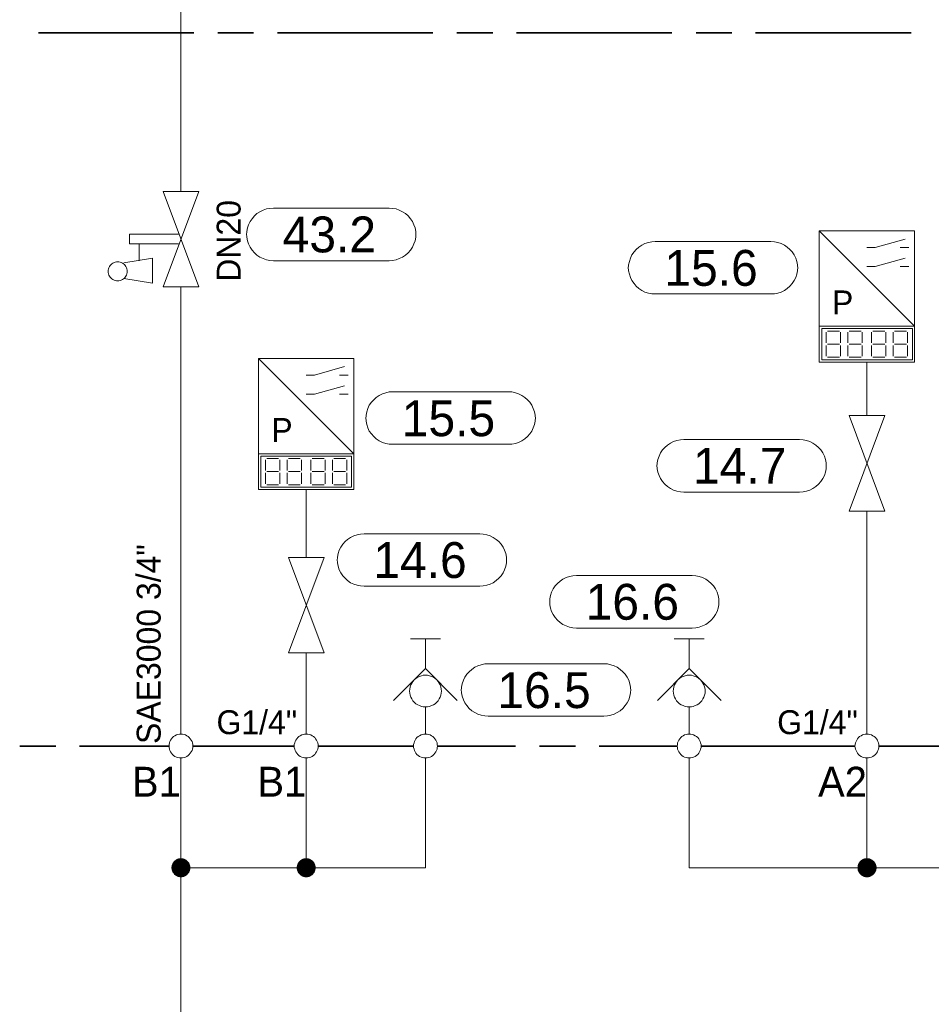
# Model space of a CAD drawing. Header units: millimetres. Extents: x 0 to 203, y 0 to 47.
# Tile 59 of 196: x 6.2 to 9.2, y 33.8 to 37.05. Entities that reach past the tile are written whole.
import ezdxf

# ---------------------------------------------------------------- set-up
doc = ezdxf.new("R2010")
doc.units = ezdxf.units.MM
for name, color, linetype in [('PDF_Geomertry', 7, 'Continuous'), ('PDF_Solid Fills', 7, 'Continuous'), ('PDF_Text', 7, 'Continuous')]:
    doc.layers.add(name, color=color, linetype=linetype)
doc.styles.add('PDF Arial', font='txt')

msp = doc.modelspace()

# ---------------------------------------------------------------- hatches: boundary and pattern name
at = {"layer": 'PDF_Solid Fills', "transparency": 33554559}
for points in [[(6.7299, 34.2526), (6.6988, 34.2526), (6.6993, 34.2568)], [(6.7299, 34.2526), (6.6993, 34.2568), (6.7001, 34.261)], [(6.7299, 34.2526), (6.7001, 34.261), (6.7015, 34.2646)], [(6.7299, 34.2526), (6.7015, 34.2646), (6.7029, 34.2687)], [(6.7299, 34.2526), (6.7029, 34.2687), (6.7057, 34.2721)], [(6.7299, 34.2526), (6.7057, 34.2721), (6.7076, 34.2749)], [(6.7299, 34.2526), (6.7076, 34.2749), (6.7113, 34.2776)], [(6.7299, 34.2526), (6.7113, 34.2776), (6.7146, 34.2799)], [(6.7299, 34.2526), (6.7146, 34.2799), (6.7182, 34.2818)], [(6.7299, 34.2526), (6.7182, 34.2818), (6.7224, 34.2832)], [(6.7299, 34.2526), (6.7224, 34.2832), (6.7265, 34.284)], [(6.7299, 34.2526), (6.7265, 34.284), (6.7299, 34.284)], [(6.7299, 34.2526), (6.734, 34.284), (6.7382, 34.2832)], [(6.7299, 34.2526), (6.7299, 34.284), (6.734, 34.284)], [(6.7299, 34.2526), (6.7382, 34.2832), (6.7424, 34.2818)], [(6.7299, 34.2526), (6.7424, 34.2818), (6.746, 34.2799)], [(6.7299, 34.2526), (6.746, 34.2799), (6.7493, 34.2776)], [(6.7299, 34.2526), (6.7493, 34.2776), (6.7521, 34.2749)], [(6.7299, 34.2526), (6.7521, 34.2749), (6.7549, 34.2721)], [(6.7299, 34.2526), (6.7549, 34.2721), (6.7576, 34.2687)], [(6.7299, 34.2526), (6.7576, 34.2687), (6.759, 34.2646)], [(6.7299, 34.2526), (6.759, 34.2646), (6.7604, 34.261)], [(6.7299, 34.2526), (6.7604, 34.261), (6.7612, 34.2568)], [(6.7299, 34.2526), (6.7612, 34.2568), (6.7618, 34.2526)], [(7.1432, 34.2526), (7.1112, 34.2526), (7.1118, 34.2568)], [(7.1432, 34.2526), (7.1118, 34.2568), (7.1126, 34.261)], [(7.1432, 34.2526), (7.1126, 34.261), (7.114, 34.2646)], [(7.1432, 34.2526), (7.114, 34.2646), (7.1154, 34.2687)], [(7.1432, 34.2526), (7.1154, 34.2687), (7.1182, 34.2721)], [(7.1432, 34.2526), (7.1182, 34.2721), (7.121, 34.2749)], [(7.1432, 34.2526), (7.121, 34.2749), (7.1237, 34.2776)], [(7.1432, 34.2526), (7.1237, 34.2776), (7.1271, 34.2799)], [(7.1432, 34.2526), (7.1271, 34.2799), (7.1307, 34.2818)], [(7.1432, 34.2526), (7.1307, 34.2818), (7.1349, 34.2832)], [(7.1432, 34.2526), (7.1349, 34.2832), (7.139, 34.284)], [(7.1432, 34.2526), (7.139, 34.284), (7.1432, 34.284)], [(7.1432, 34.2526), (7.1465, 34.284), (7.1507, 34.2832)], [(7.1432, 34.2526), (7.1432, 34.284), (7.1465, 34.284)], [(7.1432, 34.2526), (7.1507, 34.2832), (7.1549, 34.2818)], [(7.1432, 34.2526), (7.1549, 34.2818), (7.1585, 34.2799)], [(7.1432, 34.2526), (7.1585, 34.2799), (7.1618, 34.2776)], [(7.1432, 34.2526), (7.1618, 34.2776), (7.1654, 34.2749)], [(7.1432, 34.2526), (7.1654, 34.2749), (7.1674, 34.2721)], [(7.1432, 34.2526), (7.1674, 34.2721), (7.1701, 34.2687)], [(7.1432, 34.2526), (7.1701, 34.2687), (7.1715, 34.2646)], [(7.1432, 34.2526), (7.1715, 34.2646), (7.1729, 34.261)], [(7.1432, 34.2526), (7.1729, 34.261), (7.1737, 34.2568)], [(7.1432, 34.2526), (7.1737, 34.2568), (7.1743, 34.2526)], [(8.9896, 34.2526), (8.9585, 34.2568), (8.959, 34.261)], [(8.9896, 34.2526), (8.9585, 34.2526), (8.9585, 34.2568)], [(8.9896, 34.2526), (8.959, 34.261), (8.9604, 34.2646)], [(8.9896, 34.2526), (8.9604, 34.2646), (8.9626, 34.2687)], [(8.9896, 34.2526), (8.9626, 34.2687), (8.9646, 34.2721)], [(8.9896, 34.2526), (8.9646, 34.2721), (8.9674, 34.2749)], [(8.9896, 34.2526), (8.9674, 34.2749), (8.9701, 34.2776)], [(8.9896, 34.2526), (8.9701, 34.2776), (8.9737, 34.2799)], [(8.9896, 34.2526), (8.9737, 34.2799), (8.9771, 34.2818)], [(8.9896, 34.2526), (8.9771, 34.2818), (8.9812, 34.2832)], [(8.9896, 34.2526), (8.9812, 34.2832), (8.9854, 34.284)], [(8.9896, 34.2526), (8.9854, 34.284), (8.9896, 34.284)], [(8.9896, 34.2526), (8.9937, 34.284), (8.9979, 34.2832)], [(8.9896, 34.2526), (8.9896, 34.284), (8.9937, 34.284)], [(8.9896, 34.2526), (8.9979, 34.2832), (9.0015, 34.2818)], [(8.9896, 34.2526), (9.0015, 34.2818), (9.0049, 34.2799)], [(8.9896, 34.2526), (9.0049, 34.2799), (9.0085, 34.2776)], [(8.9896, 34.2526), (9.0085, 34.2776), (9.0118, 34.2749)], [(8.9896, 34.2526), (9.0118, 34.2749), (9.0146, 34.2721)], [(8.9896, 34.2526), (9.0146, 34.2721), (9.0168, 34.2687)], [(8.9896, 34.2526), (9.0168, 34.2687), (9.0188, 34.2646)], [(8.9896, 34.2526), (9.0188, 34.2646), (9.0201, 34.261)], [(8.9896, 34.2526), (9.0201, 34.261), (9.021, 34.2568)], [(8.9896, 34.2526), (9.021, 34.2568), (9.021, 34.2526)], [(6.7299, 34.2526), (6.6993, 34.2485), (6.6988, 34.2526)], [(6.7299, 34.2526), (6.7001, 34.2443), (6.6993, 34.2485)], [(6.7299, 34.2526), (6.7015, 34.241), (6.7001, 34.2443)], [(6.7299, 34.2526), (6.7029, 34.2368), (6.7015, 34.241)], [(6.7299, 34.2526), (6.7057, 34.234), (6.7029, 34.2368)], [(6.7299, 34.2526), (6.7076, 34.2304), (6.7057, 34.234)], [(6.7299, 34.2526), (6.7113, 34.2276), (6.7076, 34.2304)], [(6.7299, 34.2526), (6.7146, 34.2257), (6.7113, 34.2276)], [(6.7299, 34.2526), (6.7182, 34.2235), (6.7146, 34.2257)], [(6.7299, 34.2526), (6.7224, 34.2221), (6.7182, 34.2235)], [(6.7299, 34.2526), (6.7265, 34.2215), (6.7224, 34.2221)], [(6.7299, 34.2526), (6.7299, 34.2215), (6.7265, 34.2215)], [(6.7299, 34.2526), (6.734, 34.2215), (6.7299, 34.2215)], [(6.7299, 34.2526), (6.7382, 34.2221), (6.734, 34.2215)], [(6.7299, 34.2526), (6.7424, 34.2235), (6.7382, 34.2221)], [(6.7299, 34.2526), (6.746, 34.2257), (6.7424, 34.2235)], [(6.7299, 34.2526), (6.7493, 34.2276), (6.746, 34.2257)], [(6.7299, 34.2526), (6.7521, 34.2304), (6.7493, 34.2276)], [(6.7299, 34.2526), (6.7549, 34.234), (6.7521, 34.2304)], [(6.7299, 34.2526), (6.7576, 34.2368), (6.7549, 34.234)], [(6.7299, 34.2526), (6.759, 34.241), (6.7576, 34.2368)], [(6.7299, 34.2526), (6.7604, 34.2443), (6.759, 34.241)], [(6.7299, 34.2526), (6.7612, 34.2485), (6.7604, 34.2443)], [(6.7299, 34.2526), (6.7618, 34.2526), (6.7612, 34.2485)], [(7.1432, 34.2526), (7.1118, 34.2485), (7.1112, 34.2526)], [(7.1432, 34.2526), (7.1126, 34.2443), (7.1118, 34.2485)], [(7.1432, 34.2526), (7.114, 34.241), (7.1126, 34.2443)], [(7.1432, 34.2526), (7.1154, 34.2368), (7.114, 34.241)], [(7.1432, 34.2526), (7.1182, 34.234), (7.1154, 34.2368)], [(7.1432, 34.2526), (7.121, 34.2304), (7.1182, 34.234)], [(7.1432, 34.2526), (7.1237, 34.2276), (7.121, 34.2304)], [(7.1432, 34.2526), (7.1271, 34.2257), (7.1237, 34.2276)], [(7.1432, 34.2526), (7.1307, 34.2235), (7.1271, 34.2257)], [(7.1432, 34.2526), (7.1349, 34.2221), (7.1307, 34.2235)], [(7.1432, 34.2526), (7.139, 34.2215), (7.1349, 34.2221)], [(7.1432, 34.2526), (7.1432, 34.2215), (7.139, 34.2215)], [(7.1432, 34.2526), (7.1465, 34.2215), (7.1432, 34.2215)], [(7.1432, 34.2526), (7.1507, 34.2221), (7.1465, 34.2215)], [(7.1432, 34.2526), (7.1549, 34.2235), (7.1507, 34.2221)], [(7.1432, 34.2526), (7.1585, 34.2257), (7.1549, 34.2235)], [(7.1432, 34.2526), (7.1618, 34.2276), (7.1585, 34.2257)], [(7.1432, 34.2526), (7.1654, 34.2304), (7.1618, 34.2276)], [(7.1432, 34.2526), (7.1674, 34.234), (7.1654, 34.2304)], [(7.1432, 34.2526), (7.1701, 34.2368), (7.1674, 34.234)], [(7.1432, 34.2526), (7.1715, 34.241), (7.1701, 34.2368)], [(7.1432, 34.2526), (7.1729, 34.2443), (7.1715, 34.241)], [(7.1432, 34.2526), (7.1737, 34.2485), (7.1729, 34.2443)], [(7.1432, 34.2526), (7.1743, 34.2526), (7.1737, 34.2485)], [(8.9896, 34.2526), (8.9585, 34.2485), (8.9585, 34.2526)], [(8.9896, 34.2526), (8.959, 34.2443), (8.9585, 34.2485)], [(8.9896, 34.2526), (8.9604, 34.241), (8.959, 34.2443)], [(8.9896, 34.2526), (8.9626, 34.2368), (8.9604, 34.241)], [(8.9896, 34.2526), (8.9646, 34.234), (8.9626, 34.2368)], [(8.9896, 34.2526), (8.9674, 34.2304), (8.9646, 34.234)], [(8.9896, 34.2526), (8.9701, 34.2276), (8.9674, 34.2304)], [(8.9896, 34.2526), (8.9737, 34.2257), (8.9701, 34.2276)], [(8.9896, 34.2526), (8.9771, 34.2235), (8.9737, 34.2257)], [(8.9896, 34.2526), (8.9812, 34.2221), (8.9771, 34.2235)], [(8.9896, 34.2526), (8.9854, 34.2215), (8.9812, 34.2221)], [(8.9896, 34.2526), (8.9896, 34.2215), (8.9854, 34.2215)], [(8.9896, 34.2526), (8.9937, 34.2215), (8.9896, 34.2215)], [(8.9896, 34.2526), (8.9979, 34.2221), (8.9937, 34.2215)], [(8.9896, 34.2526), (9.0015, 34.2235), (8.9979, 34.2221)], [(8.9896, 34.2526), (9.0049, 34.2257), (9.0015, 34.2235)], [(8.9896, 34.2526), (9.0085, 34.2276), (9.0049, 34.2257)], [(8.9896, 34.2526), (9.0118, 34.2304), (9.0085, 34.2276)], [(8.9896, 34.2526), (9.0146, 34.234), (9.0118, 34.2304)], [(8.9896, 34.2526), (9.0168, 34.2368), (9.0146, 34.234)], [(8.9896, 34.2526), (9.0188, 34.241), (9.0168, 34.2368)], [(8.9896, 34.2526), (9.0201, 34.2443), (9.0188, 34.241)], [(8.9896, 34.2526), (9.021, 34.2485), (9.0201, 34.2443)], [(8.9896, 34.2526), (9.021, 34.2526), (9.021, 34.2485)]]:
    msp.add_hatch(color=256, dxfattribs=at).paths.add_polyline_path(points)

# ---------------------------------------------------------------- linework, layer by layer
at = {"layer": 'PDF_Geomertry', "lineweight": 15}
for points in [[(6.7299, 36.4804), (6.7299, 38.6771)], [(6.7224, 36.3076), (6.5612, 36.3076), (6.5612, 36.3396), (6.7224, 36.3396)], [(8.8321, 36.0368), (8.8321, 35.9188), (9.1465, 35.9188), (9.1465, 36.0368), (8.8321, 36.3513)], [(6.5924, 36.2526), (6.5924, 36.3076)], [(8.9896, 36.2957), (9.0168, 36.2957), (9.1154, 36.3235)], [(9.0993, 36.2957), (9.1271, 36.2957)], [(6.5418, 36.1938), (6.6362, 36.1785), (6.6362, 36.2604), (6.5418, 36.2451)], [(8.9896, 36.2332), (9.0168, 36.2332), (9.1154, 36.2604)], [(9.0993, 36.2332), (9.1271, 36.2332)], [(6.7299, 36.1665), (6.7299, 34.6929)], [(8.8557, 35.9818), (8.8557, 36.0174)], [(8.8599, 36.0207), (8.8993, 36.0207)], [(8.9029, 36.0174), (8.9029, 35.9818)], [(8.9265, 35.9818), (8.9265, 36.0174)], [(8.9307, 36.0207), (8.9701, 36.0207)], [(8.9737, 36.0174), (8.9737, 35.9818)], [(9.0049, 35.9818), (9.0049, 36.0174)], [(9.009, 36.0207), (9.0487, 36.0207)], [(9.0521, 36.0174), (9.0521, 35.9818)], [(9.0757, 35.9818), (9.0757, 36.0174)], [(9.0799, 36.0207), (9.1196, 36.0207)], [(9.1229, 36.0174), (9.1229, 35.9818)], [(8.8557, 35.9382), (8.8557, 35.9735)], [(8.8599, 35.9776), (8.8993, 35.9776)], [(8.9029, 35.9735), (8.9029, 35.9382)], [(8.9265, 35.9382), (8.9265, 35.9735)], [(8.9307, 35.9776), (8.9701, 35.9776)], [(8.9737, 35.9735), (8.9737, 35.9382)], [(9.0049, 35.9382), (9.0049, 35.9735)], [(9.009, 35.9776), (9.0487, 35.9776)], [(9.0521, 35.9735), (9.0521, 35.9382)], [(9.0757, 35.9382), (9.0757, 35.9735)], [(9.0799, 35.9776), (9.1196, 35.9776)], [(9.1229, 35.9735), (9.1229, 35.9382)], [(6.9854, 35.616), (6.9854, 35.4985), (7.3001, 35.4985), (7.3001, 35.616), (6.9854, 35.9304)], [(8.8993, 35.9346), (8.8599, 35.9346)], [(8.9701, 35.9346), (8.9307, 35.9346)], [(8.9896, 35.9188), (8.9896, 35.7424)], [(9.0487, 35.9346), (9.009, 35.9346)], [(9.1196, 35.9346), (9.0799, 35.9346)], [(7.1432, 35.8757), (7.1701, 35.8757), (7.2688, 35.9035)], [(7.2529, 35.8757), (7.2807, 35.8757)], [(7.1432, 35.8124), (7.1701, 35.8124), (7.2688, 35.8401)], [(7.2529, 35.8124), (7.2807, 35.8124)], [(7.009, 35.561), (7.009, 35.5965)], [(7.0132, 35.6007), (7.0521, 35.6007)], [(7.0563, 35.5965), (7.0563, 35.561)], [(7.0799, 35.561), (7.0799, 35.5965)], [(7.084, 35.6007), (7.1229, 35.6007)], [(7.1271, 35.5965), (7.1271, 35.561)], [(7.1585, 35.561), (7.1585, 35.5965)], [(7.1626, 35.6007), (7.2015, 35.6007)], [(7.2057, 35.5965), (7.2057, 35.561)], [(7.2293, 35.561), (7.2293, 35.5965)], [(7.2335, 35.6007), (7.2724, 35.6007)], [(7.2765, 35.5965), (7.2765, 35.561)], [(7.009, 35.5179), (7.009, 35.5535)], [(7.0132, 35.5576), (7.0521, 35.5576)], [(7.0563, 35.5535), (7.0563, 35.5179)], [(7.0799, 35.5179), (7.0799, 35.5535)], [(7.084, 35.5576), (7.1229, 35.5576)], [(7.1271, 35.5535), (7.1271, 35.5179)], [(7.1585, 35.5179), (7.1585, 35.5535)], [(7.1626, 35.5576), (7.2015, 35.5576)], [(7.2057, 35.5535), (7.2057, 35.5179)], [(7.2293, 35.5179), (7.2293, 35.5535)], [(7.2335, 35.5576), (7.2724, 35.5576)], [(7.2765, 35.5535), (7.2765, 35.5179)], [(7.0521, 35.5138), (7.0132, 35.5138)], [(7.1229, 35.5138), (7.084, 35.5138)], [(7.1432, 35.4985), (7.1432, 35.2743)], [(7.2015, 35.5138), (7.1626, 35.5138)], [(7.2724, 35.5138), (7.2335, 35.5138)], [(8.9896, 35.4276), (8.9896, 34.6929)], [(7.4868, 35.0068), (7.5849, 35.0068)], [(7.5354, 34.909), (7.5354, 35.0068)], [(8.3549, 35.0068), (8.4529, 35.0068)], [(8.4043, 34.909), (8.4043, 35.0068)], [(7.1432, 34.9604), (7.1432, 34.6929)], [(7.6404, 34.804), (7.5354, 34.909), (7.4307, 34.804)], [(8.509, 34.804), (8.4043, 34.909), (8.2993, 34.804)], [(7.5354, 34.7826), (7.5354, 34.7521), (7.5354, 34.6929)], [(8.4043, 34.7826), (8.4043, 34.7521), (8.4043, 34.6929)], [(6.7299, 34.6146), (6.7299, 34.2526), (6.7299, 32.6299)], [(6.7299, 34.2526), (7.1432, 34.2526), (7.5354, 34.2526), (7.5354, 34.6146)], [(7.1432, 34.6146), (7.1432, 34.2526)], [(8.4043, 34.6146), (8.4043, 34.2526), (8.9896, 34.2526), (9.6224, 34.2526)], [(8.9896, 34.6146), (8.9896, 34.2526)]]:
    msp.add_lwpolyline(points, dxfattribs=at)
at = {"layer": 'PDF_Geomertry', "lineweight": 35}
for points in [[(6.2612, 37.0035), (6.7729, 37.0035)], [(6.8515, 37.0035), (6.9696, 37.0035)], [(7.0479, 37.0035), (7.5599, 37.0035)], [(7.639, 37.0035), (7.7571, 37.0035)], [(7.8354, 37.0035), (8.3474, 37.0035)], [(8.4265, 37.0035), (8.5446, 37.0035)], [(8.6229, 37.0035), (9.1349, 37.0035)], [(6.1993, 34.6535), (6.3182, 34.6535)], [(6.3965, 34.6535), (6.691, 34.6535)], [(6.7696, 34.6535), (7.1035, 34.6535)], [(7.1821, 34.6535), (7.4965, 34.6535)], [(7.5751, 34.6535), (7.8321, 34.6535)], [(7.9112, 34.6535), (8.0293, 34.6535)], [(8.1076, 34.6535), (8.3646, 34.6535)], [(8.4432, 34.6535), (8.9501, 34.6535)], [(9.0285, 34.6535), (9.5826, 34.6535)]]:
    msp.add_lwpolyline(points, dxfattribs=at)
at = {"layer": 'PDF_Geomertry', "lineweight": 15}
for points in [[(6.6715, 36.1665), (6.789, 36.4804), (6.6715, 36.4804), (6.789, 36.1665), (6.6715, 36.1665)], [(7.416, 36.4257), (7.4271, 36.4249), (7.439, 36.4229), (7.4493, 36.4188), (7.4599, 36.4138), (7.4696, 36.4076), (7.4785, 36.3999), (7.4862, 36.391), (7.4924, 36.3813), (7.4974, 36.3707), (7.5015, 36.3604), (7.5035, 36.3485), (7.5043, 36.3374), (7.5043, 36.341), (7.5035, 36.3299), (7.5015, 36.3179), (7.4974, 36.3076), (7.4924, 36.2971), (7.4862, 36.2874), (7.4785, 36.2785), (7.4696, 36.2707), (7.4599, 36.2646), (7.4493, 36.2596), (7.439, 36.2554), (7.4271, 36.2535), (7.416, 36.2526), (7.0349, 36.2526), (7.0229, 36.2535), (7.0118, 36.2554), (7.0007, 36.2596), (6.9904, 36.2646), (6.9807, 36.2707), (6.9724, 36.2785), (6.9646, 36.2874), (6.9585, 36.2971), (6.9529, 36.3076), (6.9493, 36.3179), (6.9474, 36.3299), (6.9465, 36.341), (6.9465, 36.3374), (6.9474, 36.3485), (6.9493, 36.3604), (6.9529, 36.3707), (6.9585, 36.3813), (6.9646, 36.391), (6.9724, 36.3999), (6.9807, 36.4076), (6.9904, 36.4138), (7.0007, 36.4188), (7.0118, 36.4229), (7.0229, 36.4249), (7.0349, 36.4257), (7.416, 36.4257)], [(8.8321, 36.0368), (9.1465, 36.0368), (9.1465, 36.3513), (8.8321, 36.3513), (8.8321, 36.0368)], [(8.6729, 36.316), (8.6849, 36.3151), (8.696, 36.3124), (8.7071, 36.309), (8.7174, 36.304), (8.7271, 36.2971), (8.7354, 36.2896), (8.7432, 36.2813), (8.7501, 36.2715), (8.7549, 36.261), (8.7585, 36.2499), (8.7612, 36.2388), (8.7618, 36.2271), (8.7618, 36.2313), (8.7612, 36.2193), (8.7585, 36.2082), (8.7549, 36.1971), (8.7501, 36.1868), (8.7432, 36.1771), (8.7354, 36.1688), (8.7271, 36.161), (8.7174, 36.1549), (8.7071, 36.1493), (8.696, 36.1457), (8.6849, 36.1437), (8.6729, 36.1429), (8.2924, 36.1429), (8.2807, 36.1437), (8.2696, 36.1457), (8.2585, 36.1493), (8.2479, 36.1549), (8.2382, 36.161), (8.2293, 36.1688), (8.2224, 36.1771), (8.2154, 36.1868), (8.2104, 36.1971), (8.2071, 36.2082), (8.2043, 36.2193), (8.2035, 36.2313), (8.2035, 36.2271), (8.2043, 36.2388), (8.2071, 36.2499), (8.2104, 36.261), (8.2154, 36.2715), (8.2224, 36.2813), (8.2293, 36.2896), (8.2382, 36.2971), (8.2479, 36.304), (8.2585, 36.309), (8.2696, 36.3124), (8.2807, 36.3151), (8.2924, 36.316), (8.6729, 36.316)], [(6.5535, 36.2174), (6.5529, 36.2215), (6.5521, 36.2257), (6.5507, 36.229), (6.5493, 36.2332), (6.5465, 36.2368), (6.5446, 36.2396), (6.541, 36.2424), (6.5376, 36.2443), (6.534, 36.2465), (6.5299, 36.2479), (6.5257, 36.2485), (6.5224, 36.2485), (6.5182, 36.2485), (6.514, 36.2479), (6.5099, 36.2465), (6.5063, 36.2443), (6.5029, 36.2424), (6.5001, 36.2396), (6.4974, 36.2368), (6.4946, 36.2332), (6.4932, 36.229), (6.4918, 36.2257), (6.491, 36.2215), (6.4904, 36.2174), (6.491, 36.2132), (6.4918, 36.209), (6.4932, 36.2054), (6.4946, 36.2021), (6.4974, 36.1985), (6.5001, 36.1951), (6.5029, 36.1924), (6.5063, 36.1901), (6.5099, 36.1882), (6.514, 36.1868), (6.5182, 36.186), (6.5224, 36.186), (6.5257, 36.186), (6.5299, 36.1868), (6.534, 36.1882), (6.5376, 36.1901), (6.541, 36.1924), (6.5446, 36.1951), (6.5465, 36.1985), (6.5493, 36.2021), (6.5507, 36.2054), (6.5521, 36.209), (6.5529, 36.2132), (6.5535, 36.2174)], [(8.8404, 36.029), (9.139, 36.029), (9.139, 35.9263), (8.8404, 35.9263), (8.8404, 36.029)], [(6.9854, 35.616), (7.3001, 35.616), (7.3001, 35.9304), (6.9854, 35.9304), (6.9854, 35.616)], [(7.809, 35.8207), (7.8201, 35.8201), (7.8321, 35.8174), (7.8424, 35.8137), (7.8529, 35.809), (7.8626, 35.8021), (7.8715, 35.7943), (7.8793, 35.786), (7.8854, 35.7763), (7.8904, 35.766), (7.8946, 35.7549), (7.8965, 35.7437), (7.8974, 35.7318), (7.8974, 35.736), (7.8965, 35.7243), (7.8946, 35.7132), (7.8904, 35.7021), (7.8854, 35.6915), (7.8793, 35.6826), (7.8715, 35.6735), (7.8626, 35.666), (7.8529, 35.6596), (7.8424, 35.654), (7.8321, 35.6507), (7.8201, 35.6485), (7.809, 35.6479), (7.4279, 35.6479), (7.416, 35.6485), (7.4049, 35.6507), (7.3938, 35.654), (7.3835, 35.6596), (7.3737, 35.666), (7.3654, 35.6735), (7.3576, 35.6826), (7.3507, 35.6915), (7.346, 35.7021), (7.3424, 35.7132), (7.3404, 35.7243), (7.339, 35.736), (7.339, 35.7318), (7.3404, 35.7437), (7.3424, 35.7549), (7.346, 35.766), (7.3507, 35.7763), (7.3576, 35.786), (7.3654, 35.7943), (7.3737, 35.8021), (7.3835, 35.809), (7.3938, 35.8137), (7.4049, 35.8174), (7.416, 35.8201), (7.4279, 35.8207), (7.809, 35.8207)], [(8.9307, 35.4276), (9.0487, 35.7424), (8.9307, 35.7424), (9.0487, 35.4276), (8.9307, 35.4276)], [(8.7674, 35.6632), (8.7793, 35.6624), (8.7904, 35.6604), (8.8015, 35.6568), (8.8118, 35.6513), (8.8215, 35.6451), (8.8299, 35.6374), (8.8376, 35.629), (8.8437, 35.6193), (8.8493, 35.609), (8.8529, 35.5979), (8.8549, 35.5868), (8.8557, 35.5749), (8.8557, 35.579), (8.8549, 35.5674), (8.8529, 35.5563), (8.8493, 35.5451), (8.8437, 35.5346), (8.8376, 35.5249), (8.8299, 35.5165), (8.8215, 35.509), (8.8118, 35.5021), (8.8015, 35.4971), (8.7904, 35.4937), (8.7793, 35.4915), (8.7674, 35.4901), (8.3862, 35.4901), (8.3751, 35.4915), (8.3632, 35.4937), (8.3529, 35.4971), (8.3424, 35.5021), (8.3326, 35.509), (8.3237, 35.5165), (8.316, 35.5249), (8.3099, 35.5346), (8.3049, 35.5451), (8.3007, 35.5563), (8.2987, 35.5674), (8.2979, 35.579), (8.2979, 35.5749), (8.2987, 35.5868), (8.3007, 35.5979), (8.3049, 35.609), (8.3099, 35.6193), (8.316, 35.629), (8.3237, 35.6374), (8.3326, 35.6451), (8.3424, 35.6513), (8.3529, 35.6568), (8.3632, 35.6604), (8.3751, 35.6624), (8.3862, 35.6632), (8.7674, 35.6632)], [(6.9938, 35.6082), (7.2924, 35.6082), (7.2924, 35.5063), (6.9938, 35.5063), (6.9938, 35.6082)], [(7.7146, 35.3526), (7.7257, 35.3521), (7.7376, 35.3499), (7.7487, 35.3465), (7.7585, 35.341), (7.7682, 35.3346), (7.7771, 35.3271), (7.7849, 35.3188), (7.791, 35.309), (7.796, 35.2985), (7.8001, 35.2874), (7.8021, 35.2763), (7.8029, 35.2646), (7.8029, 35.2687), (7.8021, 35.2568), (7.8001, 35.2457), (7.796, 35.2346), (7.791, 35.2243), (7.7849, 35.2146), (7.7771, 35.2063), (7.7682, 35.1985), (7.7585, 35.1915), (7.7487, 35.1868), (7.7376, 35.1832), (7.7257, 35.1813), (7.7146, 35.1799), (7.3335, 35.1799), (7.3215, 35.1813), (7.3104, 35.1832), (7.2993, 35.1868), (7.289, 35.1915), (7.2793, 35.1985), (7.271, 35.2063), (7.2632, 35.2146), (7.2571, 35.2243), (7.2515, 35.2346), (7.2479, 35.2457), (7.246, 35.2568), (7.2451, 35.2687), (7.2451, 35.2646), (7.246, 35.2763), (7.2479, 35.2874), (7.2515, 35.2985), (7.2571, 35.309), (7.2632, 35.3188), (7.271, 35.3271), (7.2793, 35.3346), (7.289, 35.341), (7.2993, 35.3465), (7.3104, 35.3499), (7.3215, 35.3521), (7.3335, 35.3526), (7.7146, 35.3526)], [(7.084, 34.9604), (7.2015, 35.2743), (7.084, 35.2743), (7.2015, 34.9604), (7.084, 34.9604)], [(8.414, 35.2151), (8.4257, 35.2146), (8.4368, 35.2124), (8.4479, 35.209), (8.4585, 35.2035), (8.4674, 35.1971), (8.4765, 35.1896), (8.484, 35.1813), (8.4904, 35.1715), (8.496, 35.161), (8.4993, 35.1499), (8.5015, 35.1388), (8.5021, 35.1271), (8.5021, 35.1313), (8.5015, 35.1193), (8.4993, 35.1082), (8.496, 35.0971), (8.4904, 35.0868), (8.484, 35.0771), (8.4765, 35.0688), (8.4674, 35.061), (8.4585, 35.054), (8.4479, 35.0493), (8.4368, 35.0457), (8.4257, 35.0429), (8.414, 35.0424), (8.0326, 35.0424), (8.021, 35.0429), (8.0099, 35.0457), (7.9987, 35.0493), (7.9882, 35.054), (7.9793, 35.061), (7.9701, 35.0688), (7.9626, 35.0771), (7.9562, 35.0868), (7.9507, 35.0971), (7.9474, 35.1082), (7.9451, 35.1193), (7.9446, 35.1313), (7.9446, 35.1271), (7.9451, 35.1388), (7.9474, 35.1499), (7.9507, 35.161), (7.9562, 35.1715), (7.9626, 35.1813), (7.9701, 35.1896), (7.9793, 35.1971), (7.9882, 35.2035), (7.9987, 35.209), (8.0099, 35.2124), (8.021, 35.2146), (8.0326, 35.2151), (8.414, 35.2151)], [(8.1229, 34.9249), (8.1349, 34.9243), (8.146, 34.9215), (8.1571, 34.9179), (8.1674, 34.9132), (8.1771, 34.9063), (8.1854, 34.8985), (8.1932, 34.8901), (8.1993, 34.8804), (8.2049, 34.8701), (8.2085, 34.859), (8.2104, 34.8479), (8.2118, 34.836), (8.2118, 34.8401), (8.2104, 34.8285), (8.2085, 34.8174), (8.2049, 34.8063), (8.1993, 34.7957), (8.1932, 34.7868), (8.1854, 34.7776), (8.1771, 34.7701), (8.1674, 34.7638), (8.1571, 34.7582), (8.146, 34.7549), (8.1349, 34.7526), (8.1229, 34.7521), (7.7418, 34.7521), (7.7307, 34.7526), (7.7187, 34.7549), (7.7085, 34.7582), (7.6979, 34.7638), (7.6882, 34.7701), (7.6793, 34.7776), (7.6715, 34.7868), (7.6654, 34.7957), (7.6604, 34.8063), (7.6562, 34.8174), (7.6543, 34.8285), (7.6535, 34.8401), (7.6535, 34.836), (7.6543, 34.8479), (7.6562, 34.859), (7.6604, 34.8701), (7.6654, 34.8804), (7.6715, 34.8901), (7.6793, 34.8985), (7.6882, 34.9063), (7.6979, 34.9132), (7.7085, 34.9179), (7.7187, 34.9215), (7.7307, 34.9243), (7.7418, 34.9249), (8.1229, 34.9249)], [(7.5882, 34.8346), (7.5876, 34.8415), (7.5863, 34.8485), (7.584, 34.8549), (7.5812, 34.861), (7.5771, 34.8665), (7.5729, 34.8721), (7.5674, 34.8763), (7.5618, 34.8804), (7.5557, 34.8832), (7.5493, 34.8854), (7.5424, 34.8868), (7.5354, 34.8874), (7.5285, 34.8868), (7.5224, 34.8854), (7.5154, 34.8832), (7.5099, 34.8804), (7.5035, 34.8763), (7.4987, 34.8721), (7.4937, 34.8665), (7.4904, 34.861), (7.4876, 34.8549), (7.4849, 34.8485), (7.484, 34.8415), (7.4835, 34.8346), (7.484, 34.8276), (7.4849, 34.8215), (7.4876, 34.8146), (7.4904, 34.809), (7.4937, 34.8026), (7.4987, 34.7979), (7.5035, 34.7929), (7.5099, 34.7896), (7.5154, 34.7868), (7.5224, 34.784), (7.5285, 34.7832), (7.5354, 34.7826), (7.5424, 34.7832), (7.5493, 34.784), (7.5557, 34.7868), (7.5618, 34.7896), (7.5674, 34.7929), (7.5729, 34.7979), (7.5771, 34.8026), (7.5812, 34.809), (7.584, 34.8146), (7.5863, 34.8215), (7.5876, 34.8276), (7.5882, 34.8346)], [(8.4562, 34.8346), (8.4562, 34.8415), (8.4549, 34.8485), (8.4521, 34.8549), (8.4493, 34.861), (8.446, 34.8665), (8.441, 34.8721), (8.4363, 34.8763), (8.4299, 34.8804), (8.4243, 34.8832), (8.4174, 34.8854), (8.4112, 34.8868), (8.4043, 34.8874), (8.3974, 34.8868), (8.3904, 34.8854), (8.384, 34.8832), (8.3779, 34.8804), (8.3724, 34.8763), (8.3668, 34.8721), (8.3626, 34.8665), (8.3585, 34.861), (8.3557, 34.8549), (8.3535, 34.8485), (8.3521, 34.8415), (8.3515, 34.8346), (8.3521, 34.8276), (8.3535, 34.8215), (8.3557, 34.8146), (8.3585, 34.809), (8.3626, 34.8026), (8.3668, 34.7979), (8.3724, 34.7929), (8.3779, 34.7896), (8.384, 34.7868), (8.3904, 34.784), (8.3974, 34.7832), (8.4043, 34.7826), (8.4112, 34.7832), (8.4174, 34.784), (8.4243, 34.7868), (8.4299, 34.7896), (8.4363, 34.7929), (8.441, 34.7979), (8.446, 34.8026), (8.4493, 34.809), (8.4521, 34.8146), (8.4549, 34.8215), (8.4562, 34.8276), (8.4562, 34.8346)], [(6.7696, 34.6535), (6.7696, 34.659), (6.7682, 34.6638), (6.7668, 34.6688), (6.764, 34.6735), (6.7612, 34.6776), (6.7576, 34.6813), (6.7543, 34.6846), (6.7501, 34.6874), (6.7451, 34.6901), (6.7404, 34.6915), (6.7354, 34.6924), (6.7299, 34.6929), (6.7251, 34.6924), (6.7201, 34.6915), (6.7154, 34.6901), (6.7104, 34.6874), (6.7062, 34.6846), (6.7021, 34.6813), (6.6993, 34.6776), (6.696, 34.6735), (6.6938, 34.6688), (6.6924, 34.6638), (6.691, 34.659), (6.691, 34.6535), (6.691, 34.6485), (6.6924, 34.6437), (6.6938, 34.6388), (6.696, 34.634), (6.6993, 34.6299), (6.7021, 34.6257), (6.7062, 34.6221), (6.7104, 34.6193), (6.7154, 34.6174), (6.7201, 34.616), (6.7251, 34.6146), (6.7299, 34.6146), (6.7354, 34.6146), (6.7404, 34.616), (6.7451, 34.6174), (6.7501, 34.6193), (6.7543, 34.6221), (6.7576, 34.6257), (6.7612, 34.6299), (6.764, 34.634), (6.7668, 34.6388), (6.7682, 34.6437), (6.7696, 34.6485), (6.7696, 34.6535)], [(7.1821, 34.6535), (7.1821, 34.659), (7.1807, 34.6638), (7.1793, 34.6688), (7.1771, 34.6735), (7.1737, 34.6776), (7.171, 34.6813), (7.1668, 34.6846), (7.1626, 34.6874), (7.1576, 34.6901), (7.1529, 34.6915), (7.1479, 34.6924), (7.1432, 34.6929), (7.1376, 34.6924), (7.1326, 34.6915), (7.1279, 34.6901), (7.1229, 34.6874), (7.1187, 34.6846), (7.1154, 34.6813), (7.1118, 34.6776), (7.109, 34.6735), (7.1063, 34.6688), (7.1049, 34.6638), (7.1035, 34.659), (7.1035, 34.6535), (7.1035, 34.6485), (7.1049, 34.6437), (7.1063, 34.6388), (7.109, 34.634), (7.1118, 34.6299), (7.1154, 34.6257), (7.1187, 34.6221), (7.1229, 34.6193), (7.1279, 34.6174), (7.1326, 34.616), (7.1376, 34.6146), (7.1432, 34.6146), (7.1479, 34.6146), (7.1529, 34.616), (7.1576, 34.6174), (7.1626, 34.6193), (7.1668, 34.6221), (7.171, 34.6257), (7.1737, 34.6299), (7.1771, 34.634), (7.1793, 34.6388), (7.1807, 34.6437), (7.1821, 34.6485), (7.1821, 34.6535)], [(7.5751, 34.6535), (7.5743, 34.659), (7.5737, 34.6638), (7.5724, 34.6688), (7.5696, 34.6735), (7.5668, 34.6776), (7.5632, 34.6813), (7.5599, 34.6846), (7.5557, 34.6874), (7.5507, 34.6901), (7.546, 34.6915), (7.541, 34.6924), (7.5354, 34.6929), (7.5307, 34.6924), (7.5257, 34.6915), (7.521, 34.6901), (7.516, 34.6874), (7.5118, 34.6846), (7.5076, 34.6813), (7.5043, 34.6776), (7.5015, 34.6735), (7.4993, 34.6688), (7.4979, 34.6638), (7.4965, 34.659), (7.4965, 34.6535), (7.4965, 34.6485), (7.4979, 34.6437), (7.4993, 34.6388), (7.5015, 34.634), (7.5043, 34.6299), (7.5076, 34.6257), (7.5118, 34.6221), (7.516, 34.6193), (7.521, 34.6174), (7.5257, 34.616), (7.5307, 34.6146), (7.5354, 34.6146), (7.541, 34.6146), (7.546, 34.616), (7.5507, 34.6174), (7.5557, 34.6193), (7.5599, 34.6221), (7.5632, 34.6257), (7.5668, 34.6299), (7.5696, 34.634), (7.5724, 34.6388), (7.5737, 34.6437), (7.5743, 34.6485), (7.5751, 34.6535)], [(8.4432, 34.6535), (8.4432, 34.659), (8.4418, 34.6638), (8.4404, 34.6688), (8.4382, 34.6735), (8.4354, 34.6776), (8.4321, 34.6813), (8.4279, 34.6846), (8.4237, 34.6874), (8.4188, 34.6901), (8.414, 34.6915), (8.409, 34.6924), (8.4043, 34.6929), (8.3987, 34.6924), (8.3938, 34.6915), (8.389, 34.6901), (8.384, 34.6874), (8.3799, 34.6846), (8.3765, 34.6813), (8.3729, 34.6776), (8.3701, 34.6735), (8.3674, 34.6688), (8.366, 34.6638), (8.3654, 34.659), (8.3646, 34.6535), (8.3654, 34.6485), (8.366, 34.6437), (8.3674, 34.6388), (8.3701, 34.634), (8.3729, 34.6299), (8.3765, 34.6257), (8.3799, 34.6221), (8.384, 34.6193), (8.389, 34.6174), (8.3938, 34.616), (8.3987, 34.6146), (8.4043, 34.6146), (8.409, 34.6146), (8.414, 34.616), (8.4188, 34.6174), (8.4237, 34.6193), (8.4279, 34.6221), (8.4321, 34.6257), (8.4354, 34.6299), (8.4382, 34.634), (8.4404, 34.6388), (8.4418, 34.6437), (8.4432, 34.6485), (8.4432, 34.6535)], [(9.0285, 34.6535), (9.0285, 34.659), (9.0271, 34.6638), (9.0257, 34.6688), (9.0237, 34.6735), (9.021, 34.6776), (9.0174, 34.6813), (9.0132, 34.6846), (9.009, 34.6874), (9.0043, 34.6901), (8.9993, 34.6915), (8.9946, 34.6924), (8.9896, 34.6929), (8.984, 34.6924), (8.9793, 34.6915), (8.9743, 34.6901), (8.9701, 34.6874), (8.9654, 34.6846), (8.9618, 34.6813), (8.9585, 34.6776), (8.9557, 34.6735), (8.9535, 34.6688), (8.9515, 34.6638), (8.9507, 34.659), (8.9501, 34.6535), (8.9507, 34.6485), (8.9515, 34.6437), (8.9535, 34.6388), (8.9557, 34.634), (8.9585, 34.6299), (8.9618, 34.6257), (8.9654, 34.6221), (8.9701, 34.6193), (8.9743, 34.6174), (8.9793, 34.616), (8.984, 34.6146), (8.9896, 34.6146), (8.9946, 34.6146), (8.9993, 34.616), (9.0043, 34.6174), (9.009, 34.6193), (9.0132, 34.6221), (9.0174, 34.6257), (9.021, 34.6299), (9.0237, 34.634), (9.0257, 34.6388), (9.0271, 34.6437), (9.0285, 34.6485), (9.0285, 34.6535)]]:
    msp.add_lwpolyline(points, close=True, dxfattribs=at)
at = {"layer": 'PDF_Geomertry', "lineweight": 0}
for points in [[(6.7146, 34.2526), (6.7146, 34.2507), (6.7154, 34.2485), (6.716, 34.2465), (6.7168, 34.2451), (6.7174, 34.2429), (6.7187, 34.2415), (6.721, 34.2401), (6.7224, 34.2396), (6.7243, 34.2382), (6.7265, 34.2374), (6.7279, 34.2374), (6.7299, 34.2368), (6.7321, 34.2374), (6.734, 34.2374), (6.7362, 34.2382), (6.7382, 34.2396), (6.7396, 34.2401), (6.741, 34.2415), (6.7424, 34.2429), (6.7438, 34.2451), (6.7446, 34.2465), (6.7451, 34.2485), (6.746, 34.2507), (6.746, 34.2526), (6.746, 34.2549), (6.7451, 34.2568), (6.7446, 34.259), (6.7438, 34.2604), (6.7424, 34.2624), (6.741, 34.2638), (6.7396, 34.2651), (6.7382, 34.2665), (6.7362, 34.2674), (6.734, 34.2679), (6.7321, 34.2687), (6.7299, 34.2687), (6.7279, 34.2687), (6.7265, 34.2679), (6.7243, 34.2674), (6.7224, 34.2665), (6.721, 34.2651), (6.7187, 34.2638), (6.7174, 34.2624), (6.7168, 34.2604), (6.716, 34.259), (6.7154, 34.2568), (6.7146, 34.2549), (6.7146, 34.2526)], [(7.1271, 34.2526), (7.1271, 34.2507), (7.1279, 34.2485), (7.1285, 34.2465), (7.1293, 34.2451), (7.1307, 34.2429), (7.1321, 34.2415), (7.1335, 34.2401), (7.1349, 34.2396), (7.1368, 34.2382), (7.139, 34.2374), (7.141, 34.2374), (7.1432, 34.2368), (7.1446, 34.2374), (7.1465, 34.2374), (7.1487, 34.2382), (7.1507, 34.2396), (7.1521, 34.2401), (7.1543, 34.2415), (7.1549, 34.2429), (7.1562, 34.2451), (7.1571, 34.2465), (7.1576, 34.2485), (7.1585, 34.2507), (7.1585, 34.2526), (7.1585, 34.2549), (7.1576, 34.2568), (7.1571, 34.259), (7.1562, 34.2604), (7.1549, 34.2624), (7.1543, 34.2638), (7.1521, 34.2651), (7.1507, 34.2665), (7.1487, 34.2674), (7.1465, 34.2679), (7.1446, 34.2687), (7.1432, 34.2687), (7.141, 34.2687), (7.139, 34.2679), (7.1368, 34.2674), (7.1349, 34.2665), (7.1335, 34.2651), (7.1321, 34.2638), (7.1307, 34.2624), (7.1293, 34.2604), (7.1285, 34.259), (7.1279, 34.2568), (7.1271, 34.2549), (7.1271, 34.2526)], [(8.9737, 34.2526), (8.9737, 34.2507), (8.9743, 34.2485), (8.9751, 34.2465), (8.9757, 34.2451), (8.9771, 34.2429), (8.9785, 34.2415), (8.9799, 34.2401), (8.9812, 34.2396), (8.9835, 34.2382), (8.9854, 34.2374), (8.9876, 34.2374), (8.9896, 34.2368), (8.9918, 34.2374), (8.9937, 34.2374), (8.9951, 34.2382), (8.9974, 34.2396), (8.9993, 34.2401), (9.0007, 34.2415), (9.0021, 34.2429), (9.0029, 34.2451), (9.0043, 34.2465), (9.0049, 34.2485), (9.0049, 34.2507), (9.0049, 34.2526), (9.0049, 34.2549), (9.0049, 34.2568), (9.0043, 34.259), (9.0029, 34.2604), (9.0021, 34.2624), (9.0007, 34.2638), (8.9993, 34.2651), (8.9974, 34.2665), (8.9951, 34.2674), (8.9937, 34.2679), (8.9918, 34.2687), (8.9896, 34.2687), (8.9876, 34.2687), (8.9854, 34.2679), (8.9835, 34.2674), (8.9812, 34.2665), (8.9799, 34.2651), (8.9785, 34.2638), (8.9771, 34.2624), (8.9757, 34.2604), (8.9751, 34.259), (8.9743, 34.2568), (8.9737, 34.2549), (8.9737, 34.2526)]]:
    msp.add_lwpolyline(points, close=True, dxfattribs=at)

# ---------------------------------------------------------------- texts
at = {"layer": 'PDF_Text', "char_height": 0.07874, "attachment_point": 7, "rotation": 90, "style": 'PDF Arial'}
for s, insert in [('DN20', (6.9279, 36.1832)), ('SAE3000 3/4"', (6.6646, 34.6604))]:
    msp.add_mtext(s, dxfattribs=dict(at, insert=insert))
at = {"layer": 'PDF_Text', "attachment_point": 7, "style": 'PDF Arial'}
for s, insert, char_height in [('43.2', (7.0654, 36.2783), 0.11811), ('15.6', (8.3224, 36.1681), 0.11811), ('P', (8.8743, 36.0757), 0.0787), ('15.5', (7.4576, 35.6728), 0.11811), ('P', (7.0279, 35.6554), 0.0787), ('14.7', (8.4168, 35.5179), 0.11811), ('14.6', (7.364, 35.2056), 0.11811), ('16.6', (8.0632, 35.0681), 0.11811), ('16.5', (7.7724, 34.777), 0.11811), ('G1/4"', (6.8474, 34.6916), 0.07874), ('G1/4"', (8.6938, 34.6916), 0.07874), ('B1', (6.5688, 34.4868), 0.09843), ('B1', (6.9821, 34.4868), 0.09843), ('A2', (8.8285, 34.4868), 0.09843)]:
    msp.add_mtext(s, dxfattribs=dict(at, insert=insert, char_height=char_height))

doc.saveas('drawing.dxf')
